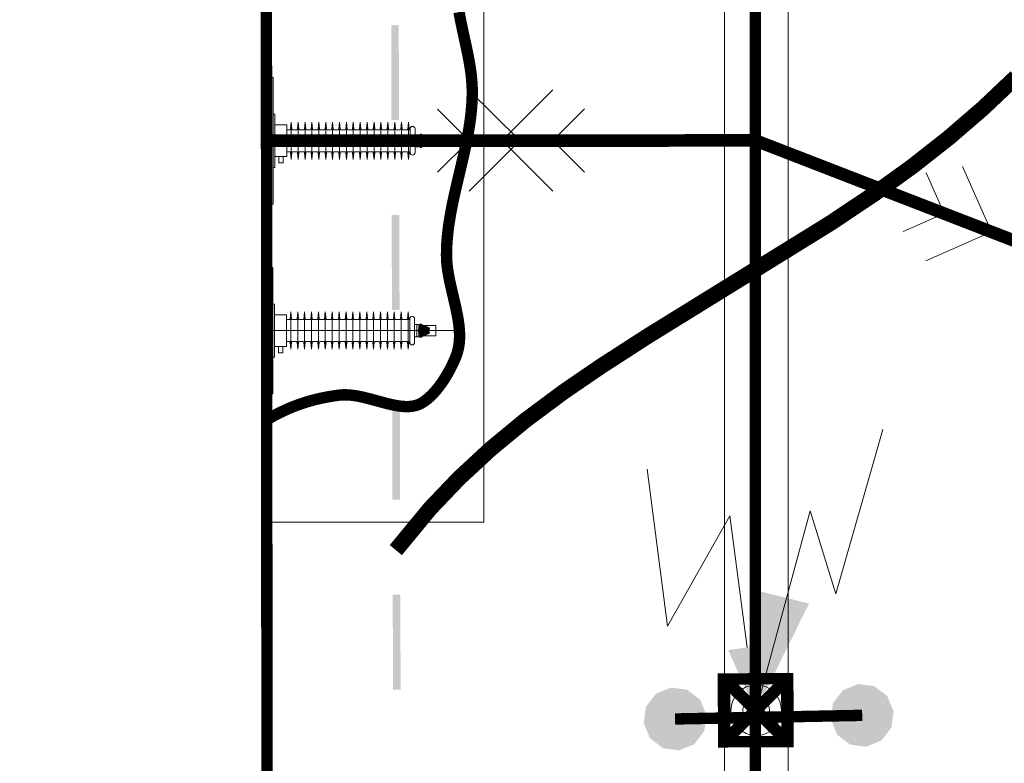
# Model space of a CAD drawing. Header units: millimetres. Extents: x 0 to 420, y 0 to 297.
# Tile 37 of 43: x 173 to 189, y 201 to 213. Entities that reach past the tile are written whole.
import ezdxf

# ---------------------------------------------------------------- set-up
doc = ezdxf.new("R2010")
doc.units = ezdxf.units.MM
for name, pattern in [('K5LT32769', [0]), ('K5LT32771', [0]), ('K5LT32772', [0]), ('K5LT_AXLED', [15.063659, 10.563659, -1.5, 1.5, -1.5]), ('K5LT_THIN', [0])]:
    doc.linetypes.add(name, pattern=pattern)
doc.layers.add('Существующее оборудование', color=7, linetype='Continuous', true_color=0x7f7f7f)
doc.layers.add('Топосъемка', color=7, linetype='Continuous', true_color=0x7f7f7f)

# ---------------------------------------------------------------- blocks, each defined once
blk = doc.blocks.new('U63')
at = {"layer": 'Существующее оборудование', "linetype": 'K5LT_THIN', "lineweight": 18}
blk.add_line((177.219, 220.506), (177.219, 171.597), dxfattribs=at)
blk = doc.blocks.new('U65')
at = {"layer": 'Существующее оборудование', "linetype": 'K5LT_THIN', "lineweight": 18}
for p, q in [((184.427, 220.264), (184.427, 183.276)), ((185.432, 183.276), (185.432, 220.264))]:
    blk.add_line(p, q, dxfattribs=at)
blk = doc.blocks.new('U90')
at = {"layer": 'Существующее оборудование', "linetype": 'K5LT_THIN', "lineweight": 18}
for p, q in [((177.275, 209.762), (177.275, 211.762)), ((177.275, 211.762), (177.295, 211.762)), ((177.295, 211.762), (177.295, 209.762)), ((177.295, 209.762), (177.275, 209.762))]:
    blk.add_line(p, q, dxfattribs=at)
blk = doc.blocks.new('U91')
at = {"layer": 'Существующее оборудование', "linetype": 'K5LT_THIN', "lineweight": 18}
for p, q in [((177.269, 206.762), (177.269, 208.762)), ((177.269, 208.762), (177.289, 208.762)), ((177.289, 208.762), (177.289, 206.762)), ((177.289, 206.762), (177.269, 206.762))]:
    blk.add_line(p, q, dxfattribs=at)
blk = doc.blocks.new('U92')
at = {"layer": 'Существующее оборудование', "linetype": 'K5LT_THIN', "lineweight": 18}
for p, q in [((180.625, 216.594), (177.219, 216.594)), ((177.219, 216.594), (177.219, 204.736)), ((180.625, 204.736), (180.625, 216.594)), ((177.219, 204.736), (180.625, 204.736))]:
    blk.add_line(p, q, dxfattribs=at)
blk = doc.blocks.new('U152')
at = {"layer": 'Существующее оборудование'}
blk.add_hatch(color=256, dxfattribs=at).paths.add_polyline_path([(184.929, 201.763), (185.764, 203.449), (184.987, 203.643)])
at = {"layer": 'Существующее оборудование', "linetype": 'K5LT_THIN', "lineweight": 18}
for p, q in [((186.19, 203.605), (186.931, 206.2)), ((184.929, 201.763), (185.782, 204.914)), ((185.782, 204.914), (186.19, 203.605))]:
    blk.add_line(p, q, dxfattribs=at)
for radius, start, end in [(0.4, 0, 180), (0.209, 0, 180), (0.4, 180, 0), (0.209, 180, 0)]:
    blk.add_arc((184.929, 201.763), radius, start, end, dxfattribs=at)
blk = doc.blocks.new('U243')
at = {"layer": 'Топосъемка'}
blk.add_hatch(color=256, dxfattribs=at).paths.add_polyline_path([(183.582, 202.121), (183.343, 202.022), (183.186, 201.816), (183.152, 201.56), (183.251, 201.321), (183.456, 201.163), (183.713, 201.129), (183.952, 201.228), (184.109, 201.433), (184.143, 201.69), (184.044, 201.929), (183.839, 202.087)])
blk = doc.blocks.new('U244')
at = {"layer": 'Топосъемка'}
blk.add_hatch(color=256, dxfattribs=at).paths.add_polyline_path([(186.539, 202.178), (186.3, 202.079), (186.142, 201.874), (186.109, 201.617), (186.207, 201.378), (186.413, 201.22), (186.669, 201.186), (186.908, 201.285), (187.066, 201.49), (187.1, 201.747), (187.001, 201.986), (186.796, 202.144)])
blk = doc.blocks.new('U278')
at = {"layer": 'Топосъемка', "linetype": 'K5LT32772', "lineweight": 20}
for p, q in [((185.383, 210.587), (188.646, 209.323)), ((188.646, 209.323), (188.189, 210.358)), ((187.615, 210.258), (187.9, 209.612)), ((187.9, 209.612), (187.253, 209.326)), ((187.611, 208.866), (188.646, 209.323))]:
    blk.add_line(p, q, dxfattribs=at)
blk = doc.blocks.new('U280')
at = {"layer": 'Топосъемка', "linetype": 'K5LT32772', "lineweight": 20}
for p, q in [((181.716, 211.565), (180.916, 210.765)), ((181.716, 210.765), (182.216, 211.266)), ((184.416, 210.767), (180.916, 210.765)), ((180.916, 210.765), (181.717, 209.965)), ((182.217, 210.266), (181.716, 210.765))]:
    blk.add_line(p, q, dxfattribs=at)
blk = doc.blocks.new('U301')
at = {"layer": 'Топосъемка', "linetype": 'K5LT32772', "lineweight": 20}
for p, q in [((180.391, 211.564), (181.192, 210.765)), ((180.392, 210.764), (179.891, 211.264)), ((177.692, 210.763), (181.192, 210.765)), ((179.892, 210.264), (180.392, 210.764)), ((181.192, 210.765), (180.392, 209.964))]:
    blk.add_line(p, q, dxfattribs=at)
blk = doc.blocks.new('U315')
at = {"layer": 'Топосъемка'}
blk.add_hatch(color=256, dxfattribs=at).paths.add_polyline_path([(185.081, 202.793), (184.486, 202.715), (184.914, 201.763)])
at = {"layer": 'Топосъемка', "linetype": 'K5LT32769', "lineweight": 18}
for p, q in [((183.529, 203.094), (183.204, 205.573)), ((184.511, 204.836), (183.529, 203.094)), ((184.784, 202.754), (184.511, 204.836))]:
    blk.add_line(p, q, dxfattribs=at)

msp = doc.modelspace()

# ---------------------------------------------------------------- hatches: boundary and pattern name
at = {"layer": 'Топосъемка'}
for points in [[(179.281187, 212.589618), (179.161182, 212.589275), (179.165343, 211.089281), (179.285328, 211.089618)], [(179.289488, 209.589624), (179.169484, 209.589281), (179.173637, 208.089306), (179.293648, 208.08963)], [(179.297789, 206.58963), (179.177796, 206.589312), (179.181937, 205.089312), (179.301949, 205.089636)], [(179.306108, 203.589642), (179.186097, 203.589318), (179.190257, 202.089324), (179.310242, 202.089661)]]:
    msp.add_hatch(color=256, dxfattribs=at).paths.add_polyline_path(points)

# ---------------------------------------------------------------- linework, layer by layer
at = {"layer": 'Существующее оборудование', "linetype": 'K5LT_THIN', "lineweight": 18}
for p, q in [((177.29522, 211.182193), (177.32522, 211.182193)), ((177.32522, 211.182193), (177.32522, 210.342193)), ((177.32522, 210.512193), (177.32522, 211.012193)), ((177.32522, 211.012193), (177.51522, 211.012193)), ((177.51522, 211.012193), (177.51522, 210.512193)), ((177.571137, 210.944719), (177.581935, 211.056464)), ((177.581935, 211.056464), (177.581935, 210.467922)), ((177.592733, 210.944719), (177.581935, 211.056464)), ((177.680153, 210.944719), (177.690952, 211.056464)), ((177.690952, 211.056464), (177.690952, 210.467922)), ((177.70175, 210.944719), (177.690952, 211.056464)), ((177.78917, 210.944719), (177.799968, 211.056464)), ((177.799968, 211.056464), (177.799968, 210.467922)), ((177.810767, 210.944719), (177.799968, 211.056464)), ((177.898187, 210.944719), (177.908985, 211.056464)), ((177.908985, 211.056464), (177.908985, 210.467922)), ((177.919784, 210.944719), (177.908985, 211.056464)), ((178.007204, 210.944719), (178.018002, 211.056464)), ((178.018002, 211.056464), (178.018002, 210.467922)), ((178.0288, 210.944719), (178.018002, 211.056464)), ((178.11622, 210.944719), (178.127019, 211.056464)), ((178.127019, 211.056464), (178.127019, 210.467922)), ((178.137817, 210.944719), (178.127019, 211.056464)), ((178.225237, 210.944719), (178.236035, 211.056464)), ((178.236035, 211.056464), (178.236035, 210.467922)), ((178.236035, 211.056464), (178.236035, 210.467922)), ((178.246834, 210.944719), (178.236035, 211.056464)), ((178.334254, 210.944719), (178.345052, 211.056464)), ((178.345052, 211.056464), (178.345052, 210.467922)), ((178.345052, 211.056464), (178.345052, 210.467922)), ((178.355851, 210.944719), (178.345052, 211.056464)), ((178.443271, 210.944719), (178.454069, 211.056464)), ((178.454069, 211.056464), (178.454069, 210.467922)), ((178.454069, 211.056464), (178.454069, 210.467922)), ((178.464867, 210.944719), (178.454069, 211.056464)), ((178.552287, 210.944719), (178.563086, 211.056464)), ((178.563086, 211.056464), (178.563086, 210.467922)), ((178.573884, 210.944719), (178.563086, 211.056464)), ((178.661304, 210.944719), (178.672102, 211.056464)), ((178.672102, 211.056464), (178.672102, 210.467922)), ((178.682901, 210.944719), (178.672102, 211.056464)), ((178.770321, 210.944719), (178.781119, 211.056464)), ((178.781119, 211.056464), (178.781119, 210.467922)), ((178.791918, 210.944719), (178.781119, 211.056464)), ((178.879338, 210.944719), (178.890136, 211.056464)), ((178.890136, 211.056464), (178.890136, 210.467922)), ((178.900934, 210.944719), (178.890136, 211.056464)), ((178.988354, 210.944719), (178.999153, 211.056464)), ((178.999153, 211.056464), (178.999153, 210.467922)), ((179.009951, 210.944719), (178.999153, 211.056464)), ((179.097371, 210.944719), (179.10817, 211.056464)), ((179.10817, 211.056464), (179.10817, 210.467922)), ((179.118968, 210.944719), (179.10817, 211.056464)), ((179.206388, 210.944719), (179.217186, 211.056464)), ((179.217186, 211.056464), (179.217186, 210.467922)), ((179.227985, 210.944719), (179.217186, 211.056464)), ((179.315405, 210.944719), (179.326203, 211.056464)), ((179.326203, 211.056464), (179.326203, 210.467922)), ((179.337001, 210.944719), (179.326203, 211.056464)), ((179.424421, 210.944719), (179.43522, 211.056464)), ((179.43522, 211.056464), (179.43522, 210.467922)), ((179.446018, 210.944719), (179.43522, 211.056464)), ((177.606112, 210.93568), (177.51522, 210.93568)), ((177.636443, 210.93568), (177.602687, 210.93568)), ((177.6702, 210.93568), (177.636443, 210.93568)), ((177.74546, 210.93568), (177.711704, 210.93568)), ((177.779216, 210.93568), (177.74546, 210.93568)), ((177.854477, 210.93568), (177.82072, 210.93568)), ((177.888233, 210.93568), (177.854477, 210.93568)), ((177.963494, 210.93568), (177.929737, 210.93568)), ((177.99725, 210.93568), (177.963494, 210.93568)), ((178.07251, 210.93568), (178.038754, 210.93568)), ((178.106267, 210.93568), (178.07251, 210.93568)), ((178.181527, 210.93568), (178.147771, 210.93568)), ((178.215283, 210.93568), (178.181527, 210.93568)), ((178.290544, 210.93568), (178.256788, 210.93568)), ((178.3243, 210.93568), (178.290544, 210.93568)), ((178.399561, 210.93568), (178.365804, 210.93568)), ((178.433317, 210.93568), (178.399561, 210.93568)), ((178.508577, 210.93568), (178.474821, 210.93568)), ((178.542334, 210.93568), (178.508577, 210.93568)), ((178.617594, 210.93568), (178.583838, 210.93568)), ((178.65135, 210.93568), (178.617594, 210.93568)), ((178.726611, 210.93568), (178.692855, 210.93568)), ((178.760367, 210.93568), (178.726611, 210.93568)), ((178.835628, 210.93568), (178.801871, 210.93568)), ((178.869384, 210.93568), (178.835628, 210.93568)), ((178.944644, 210.93568), (178.910888, 210.93568)), ((178.978401, 210.93568), (178.944644, 210.93568)), ((179.053661, 210.93568), (179.019905, 210.93568)), ((179.087417, 210.93568), (179.053661, 210.93568)), ((179.162678, 210.93568), (179.128922, 210.93568)), ((179.196434, 210.93568), (179.162678, 210.93568)), ((179.271695, 210.93568), (179.237938, 210.93568)), ((179.305451, 210.93568), (179.271695, 210.93568)), ((179.305451, 210.93568), (179.271695, 210.93568)), ((179.380711, 210.93568), (179.346955, 210.93568)), ((179.414468, 210.93568), (179.380711, 210.93568)), ((179.460641, 210.93568), (179.455972, 210.93568)), ((179.460641, 210.949717), (179.460641, 210.574669)), ((179.537973, 210.949717), (179.537973, 210.574669)), ((179.537973, 210.666185), (179.537973, 210.8582)), ((179.537973, 210.8582), (179.594589, 210.8582)), ((179.571281, 210.8582), (179.571281, 210.666185)), ((179.604589, 210.8482), (179.604589, 210.676185)), ((179.75239, 210.842193), (179.604589, 210.842193)), ((179.702973, 210.842193), (179.702973, 210.682193)), ((179.872973, 210.842193), (179.702973, 210.842193)), ((179.872973, 210.842193), (179.872973, 210.682193)), ((179.594589, 210.666185), (179.537973, 210.666185)), ((179.75239, 210.682193), (179.604589, 210.682193)), ((179.872973, 210.682193), (179.702973, 210.682193)), ((177.51522, 210.512193), (177.32522, 210.512193)), ((177.38522, 210.420193), (177.38522, 210.512193)), ((177.38522, 210.512193), (177.45522, 210.512193)), ((177.45522, 210.512193), (177.45522, 210.420193)), ((177.606112, 210.588705), (177.51522, 210.588705)), ((177.571137, 210.579667), (177.581935, 210.467922)), ((177.592733, 210.579667), (177.581935, 210.467922)), ((177.636443, 210.588705), (177.602687, 210.588705)), ((177.6702, 210.588705), (177.636443, 210.588705)), ((177.680153, 210.579667), (177.690952, 210.467922)), ((177.70175, 210.579667), (177.690952, 210.467922)), ((177.74546, 210.588705), (177.711704, 210.588705)), ((177.779216, 210.588705), (177.74546, 210.588705)), ((177.78917, 210.579667), (177.799968, 210.467922)), ((177.810767, 210.579667), (177.799968, 210.467922)), ((177.854477, 210.588705), (177.82072, 210.588705)), ((177.888233, 210.588705), (177.854477, 210.588705)), ((177.898187, 210.579667), (177.908985, 210.467922)), ((177.919784, 210.579667), (177.908985, 210.467922)), ((177.963494, 210.588705), (177.929737, 210.588705)), ((177.99725, 210.588705), (177.963494, 210.588705)), ((178.007204, 210.579667), (178.018002, 210.467922)), ((178.0288, 210.579667), (178.018002, 210.467922)), ((178.07251, 210.588705), (178.038754, 210.588705)), ((178.106267, 210.588705), (178.07251, 210.588705)), ((178.11622, 210.579667), (178.127019, 210.467922)), ((178.137817, 210.579667), (178.127019, 210.467922)), ((178.181527, 210.588705), (178.147771, 210.588705)), ((178.215283, 210.588705), (178.181527, 210.588705)), ((178.225237, 210.579667), (178.236035, 210.467922)), ((178.246834, 210.579667), (178.236035, 210.467922)), ((178.290544, 210.588705), (178.256788, 210.588705)), ((178.3243, 210.588705), (178.290544, 210.588705)), ((178.334254, 210.579667), (178.345052, 210.467922)), ((178.355851, 210.579667), (178.345052, 210.467922)), ((178.399561, 210.588705), (178.365804, 210.588705)), ((178.433317, 210.588705), (178.399561, 210.588705)), ((178.443271, 210.579667), (178.454069, 210.467922)), ((178.464867, 210.579667), (178.454069, 210.467922)), ((178.508577, 210.588705), (178.474821, 210.588705)), ((178.542334, 210.588705), (178.508577, 210.588705)), ((178.552287, 210.579667), (178.563086, 210.467922)), ((178.573884, 210.579667), (178.563086, 210.467922)), ((178.617594, 210.588705), (178.583838, 210.588705)), ((178.65135, 210.588705), (178.617594, 210.588705)), ((178.661304, 210.579667), (178.672102, 210.467922)), ((178.682901, 210.579667), (178.672102, 210.467922)), ((178.726611, 210.588705), (178.692855, 210.588705)), ((178.760367, 210.588705), (178.726611, 210.588705)), ((178.770321, 210.579667), (178.781119, 210.467922)), ((178.791918, 210.579667), (178.781119, 210.467922)), ((178.835628, 210.588705), (178.801871, 210.588705)), ((178.869384, 210.588705), (178.835628, 210.588705)), ((178.879338, 210.579667), (178.890136, 210.467922)), ((178.900934, 210.579667), (178.890136, 210.467922)), ((178.944644, 210.588705), (178.910888, 210.588705)), ((178.978401, 210.588705), (178.944644, 210.588705)), ((178.988354, 210.579667), (178.999153, 210.467922)), ((179.009951, 210.579667), (178.999153, 210.467922)), ((179.053661, 210.588705), (179.019905, 210.588705)), ((179.087417, 210.588705), (179.053661, 210.588705)), ((179.097371, 210.579667), (179.10817, 210.467922)), ((179.118968, 210.579667), (179.10817, 210.467922)), ((179.162678, 210.588705), (179.128922, 210.588705)), ((179.196434, 210.588705), (179.162678, 210.588705)), ((179.206388, 210.579667), (179.217186, 210.467922)), ((179.227985, 210.579667), (179.217186, 210.467922)), ((179.271695, 210.588705), (179.237938, 210.588705)), ((179.305451, 210.588705), (179.271695, 210.588705)), ((179.305451, 210.588705), (179.271695, 210.588705)), ((179.315405, 210.579667), (179.326203, 210.467922)), ((179.337001, 210.579667), (179.326203, 210.467922)), ((179.380711, 210.588705), (179.346955, 210.588705)), ((179.414468, 210.588705), (179.380711, 210.588705)), ((179.424421, 210.579667), (179.43522, 210.467922)), ((179.446018, 210.579667), (179.43522, 210.467922)), ((179.460641, 210.588705), (179.455972, 210.588705)), ((177.44722, 210.412193), (177.39322, 210.412193)), ((177.32522, 210.342193), (177.29522, 210.342193)), ((177.288881, 208.182193), (177.318881, 208.182193)), ((177.318881, 208.182193), (177.318881, 207.342193)), ((177.564798, 207.944719), (177.575596, 208.056464)), ((177.575596, 208.056464), (177.575596, 207.467922)), ((177.586394, 207.944719), (177.575596, 208.056464)), ((177.673814, 207.944719), (177.684613, 208.056464)), ((177.684613, 208.056464), (177.684613, 207.467922)), ((177.695411, 207.944719), (177.684613, 208.056464)), ((177.782831, 207.944719), (177.793629, 208.056464)), ((177.793629, 208.056464), (177.793629, 207.467922)), ((177.804428, 207.944719), (177.793629, 208.056464)), ((177.891848, 207.944719), (177.902646, 208.056464)), ((177.902646, 208.056464), (177.902646, 207.467922)), ((177.913445, 207.944719), (177.902646, 208.056464)), ((178.000865, 207.944719), (178.011663, 208.056464)), ((178.011663, 208.056464), (178.011663, 207.467922)), ((178.022461, 207.944719), (178.011663, 208.056464)), ((178.109881, 207.944719), (178.12068, 208.056464)), ((178.12068, 208.056464), (178.12068, 207.467922)), ((178.131478, 207.944719), (178.12068, 208.056464)), ((178.218898, 207.944719), (178.229696, 208.056464)), ((178.229696, 208.056464), (178.229696, 207.467922)), ((178.229696, 208.056464), (178.229696, 207.467922)), ((178.240495, 207.944719), (178.229696, 208.056464)), ((178.327915, 207.944719), (178.338713, 208.056464)), ((178.338713, 208.056464), (178.338713, 207.467922)), ((178.338713, 208.056464), (178.338713, 207.467922)), ((178.349512, 207.944719), (178.338713, 208.056464)), ((178.436932, 207.944719), (178.44773, 208.056464)), ((178.44773, 208.056464), (178.44773, 207.467922)), ((178.44773, 208.056464), (178.44773, 207.467922)), ((178.458528, 207.944719), (178.44773, 208.056464)), ((178.545948, 207.944719), (178.556747, 208.056464)), ((178.556747, 208.056464), (178.556747, 207.467922)), ((178.567545, 207.944719), (178.556747, 208.056464)), ((178.654965, 207.944719), (178.665763, 208.056464)), ((178.665763, 208.056464), (178.665763, 207.467922)), ((178.676562, 207.944719), (178.665763, 208.056464)), ((178.763982, 207.944719), (178.77478, 208.056464)), ((178.77478, 208.056464), (178.77478, 207.467922)), ((178.785579, 207.944719), (178.77478, 208.056464)), ((178.872999, 207.944719), (178.883797, 208.056464)), ((178.883797, 208.056464), (178.883797, 207.467922)), ((178.894595, 207.944719), (178.883797, 208.056464)), ((178.982015, 207.944719), (178.992814, 208.056464)), ((178.992814, 208.056464), (178.992814, 207.467922)), ((179.003612, 207.944719), (178.992814, 208.056464)), ((179.091032, 207.944719), (179.10183, 208.056464)), ((179.10183, 208.056464), (179.10183, 207.467922)), ((179.112629, 207.944719), (179.10183, 208.056464)), ((179.200049, 207.944719), (179.210847, 208.056464)), ((179.210847, 208.056464), (179.210847, 207.467922)), ((179.221646, 207.944719), (179.210847, 208.056464)), ((179.309066, 207.944719), (179.319864, 208.056464)), ((179.319864, 208.056464), (179.319864, 207.467922)), ((179.330662, 207.944719), (179.319864, 208.056464)), ((179.418082, 207.944719), (179.428881, 208.056464)), ((179.428881, 208.056464), (179.428881, 207.467922)), ((179.439679, 207.944719), (179.428881, 208.056464)), ((177.318881, 207.512193), (177.318881, 208.012193)), ((177.318881, 208.012193), (177.508881, 208.012193)), ((177.508881, 208.012193), (177.508881, 207.512193)), ((177.599773, 207.93568), (177.508881, 207.93568)), ((177.630104, 207.93568), (177.596348, 207.93568)), ((177.663861, 207.93568), (177.630104, 207.93568)), ((177.739121, 207.93568), (177.705365, 207.93568)), ((177.772877, 207.93568), (177.739121, 207.93568)), ((177.848138, 207.93568), (177.814381, 207.93568)), ((177.881894, 207.93568), (177.848138, 207.93568)), ((177.957155, 207.93568), (177.923398, 207.93568)), ((177.990911, 207.93568), (177.957155, 207.93568)), ((178.066171, 207.93568), (178.032415, 207.93568)), ((178.099928, 207.93568), (178.066171, 207.93568)), ((178.175188, 207.93568), (178.141432, 207.93568)), ((178.208944, 207.93568), (178.175188, 207.93568)), ((178.284205, 207.93568), (178.250448, 207.93568)), ((178.317961, 207.93568), (178.284205, 207.93568)), ((178.393222, 207.93568), (178.359465, 207.93568)), ((178.426978, 207.93568), (178.393222, 207.93568)), ((178.502238, 207.93568), (178.468482, 207.93568)), ((178.535995, 207.93568), (178.502238, 207.93568)), ((178.611255, 207.93568), (178.577499, 207.93568)), ((178.645011, 207.93568), (178.611255, 207.93568)), ((178.720272, 207.93568), (178.686515, 207.93568)), ((178.754028, 207.93568), (178.720272, 207.93568)), ((178.829289, 207.93568), (178.795532, 207.93568)), ((178.863045, 207.93568), (178.829289, 207.93568)), ((178.938305, 207.93568), (178.904549, 207.93568)), ((178.972062, 207.93568), (178.938305, 207.93568)), ((179.047322, 207.93568), (179.013566, 207.93568)), ((179.081078, 207.93568), (179.047322, 207.93568)), ((179.156339, 207.93568), (179.122582, 207.93568)), ((179.190095, 207.93568), (179.156339, 207.93568)), ((179.265356, 207.93568), (179.231599, 207.93568)), ((179.299112, 207.93568), (179.265356, 207.93568)), ((179.299112, 207.93568), (179.265356, 207.93568)), ((179.374372, 207.93568), (179.340616, 207.93568)), ((179.408129, 207.93568), (179.374372, 207.93568)), ((179.454302, 207.93568), (179.449633, 207.93568)), ((179.454302, 207.949717), (179.454302, 207.574669)), ((179.531634, 207.949717), (179.531634, 207.574669)), ((179.531634, 207.666185), (179.531634, 207.8582)), ((179.531634, 207.8582), (179.58825, 207.8582)), ((179.564942, 207.8582), (179.564942, 207.666185)), ((179.59825, 207.8482), (179.59825, 207.676185)), ((179.746051, 207.842193), (179.59825, 207.842193)), ((179.696634, 207.842193), (179.696634, 207.682193)), ((179.866634, 207.842193), (179.696634, 207.842193)), ((179.866634, 207.842193), (179.866634, 207.682193)), ((177.599773, 207.588705), (177.508881, 207.588705)), ((177.564798, 207.579667), (177.575596, 207.467922)), ((177.586394, 207.579667), (177.575596, 207.467922)), ((177.630104, 207.588705), (177.596348, 207.588705)), ((177.663861, 207.588705), (177.630104, 207.588705)), ((177.673814, 207.579667), (177.684613, 207.467922)), ((177.695411, 207.579667), (177.684613, 207.467922)), ((177.739121, 207.588705), (177.705365, 207.588705)), ((177.772877, 207.588705), (177.739121, 207.588705)), ((177.782831, 207.579667), (177.793629, 207.467922)), ((177.804428, 207.579667), (177.793629, 207.467922)), ((177.848138, 207.588705), (177.814381, 207.588705)), ((177.881894, 207.588705), (177.848138, 207.588705)), ((177.891848, 207.579667), (177.902646, 207.467922)), ((177.913445, 207.579667), (177.902646, 207.467922)), ((177.957155, 207.588705), (177.923398, 207.588705)), ((177.990911, 207.588705), (177.957155, 207.588705)), ((178.000865, 207.579667), (178.011663, 207.467922)), ((178.022461, 207.579667), (178.011663, 207.467922)), ((178.066171, 207.588705), (178.032415, 207.588705)), ((178.099928, 207.588705), (178.066171, 207.588705)), ((178.109881, 207.579667), (178.12068, 207.467922)), ((178.131478, 207.579667), (178.12068, 207.467922)), ((178.175188, 207.588705), (178.141432, 207.588705)), ((178.208944, 207.588705), (178.175188, 207.588705)), ((178.218898, 207.579667), (178.229696, 207.467922)), ((178.240495, 207.579667), (178.229696, 207.467922)), ((178.284205, 207.588705), (178.250448, 207.588705)), ((178.317961, 207.588705), (178.284205, 207.588705)), ((178.327915, 207.579667), (178.338713, 207.467922)), ((178.349512, 207.579667), (178.338713, 207.467922)), ((178.393222, 207.588705), (178.359465, 207.588705)), ((178.426978, 207.588705), (178.393222, 207.588705)), ((178.436932, 207.579667), (178.44773, 207.467922)), ((178.458528, 207.579667), (178.44773, 207.467922)), ((178.502238, 207.588705), (178.468482, 207.588705)), ((178.535995, 207.588705), (178.502238, 207.588705)), ((178.545948, 207.579667), (178.556747, 207.467922)), ((178.567545, 207.579667), (178.556747, 207.467922)), ((178.611255, 207.588705), (178.577499, 207.588705)), ((178.645011, 207.588705), (178.611255, 207.588705)), ((178.654965, 207.579667), (178.665763, 207.467922)), ((178.676562, 207.579667), (178.665763, 207.467922)), ((178.720272, 207.588705), (178.686515, 207.588705)), ((178.754028, 207.588705), (178.720272, 207.588705)), ((178.763982, 207.579667), (178.77478, 207.467922)), ((178.785579, 207.579667), (178.77478, 207.467922)), ((178.829289, 207.588705), (178.795532, 207.588705)), ((178.863045, 207.588705), (178.829289, 207.588705)), ((178.872999, 207.579667), (178.883797, 207.467922)), ((178.894595, 207.579667), (178.883797, 207.467922)), ((178.938305, 207.588705), (178.904549, 207.588705)), ((178.972062, 207.588705), (178.938305, 207.588705)), ((178.982015, 207.579667), (178.992814, 207.467922)), ((179.003612, 207.579667), (178.992814, 207.467922)), ((179.047322, 207.588705), (179.013566, 207.588705)), ((179.081078, 207.588705), (179.047322, 207.588705)), ((179.091032, 207.579667), (179.10183, 207.467922)), ((179.112629, 207.579667), (179.10183, 207.467922)), ((179.156339, 207.588705), (179.122582, 207.588705)), ((179.190095, 207.588705), (179.156339, 207.588705)), ((179.200049, 207.579667), (179.210847, 207.467922)), ((179.221646, 207.579667), (179.210847, 207.467922)), ((179.265356, 207.588705), (179.231599, 207.588705)), ((179.299112, 207.588705), (179.265356, 207.588705)), ((179.299112, 207.588705), (179.265356, 207.588705)), ((179.309066, 207.579667), (179.319864, 207.467922)), ((179.330662, 207.579667), (179.319864, 207.467922)), ((179.374372, 207.588705), (179.340616, 207.588705)), ((179.408129, 207.588705), (179.374372, 207.588705)), ((179.418082, 207.579667), (179.428881, 207.467922)), ((179.439679, 207.579667), (179.428881, 207.467922)), ((179.454302, 207.588705), (179.449633, 207.588705)), ((179.58825, 207.666185), (179.531634, 207.666185)), ((179.746051, 207.682193), (179.59825, 207.682193)), ((179.866634, 207.682193), (179.696634, 207.682193)), ((177.508881, 207.512193), (177.318881, 207.512193)), ((177.378881, 207.420193), (177.378881, 207.512193)), ((177.378881, 207.512193), (177.448881, 207.512193)), ((177.440881, 207.412193), (177.386881, 207.412193)), ((177.448881, 207.512193), (177.448881, 207.420193)), ((177.318881, 207.342193), (177.288881, 207.342193)), ((184.411348, 202.257327), (185.412315, 202.26119)), ((184.415182, 201.26383), (185.41615, 201.267693))]:
    msp.add_line(p, q, dxfattribs=at)
at = {"layer": 'Существующее оборудование', "linetype": 'K5LT_AXLED', "lineweight": 18}
for p, q in [((177.27522, 210.762193), (180.329968, 210.762193)), ((177.268881, 207.762193), (180.323629, 207.762193))]:
    msp.add_line(p, q, dxfattribs=at)
at = {"layer": 'Существующее оборудование', "linetype": 'K5LT_THIN', "const_width": 0.18}
for points in [[(177.221023, 206.367215), (177.298364, 206.411422), (177.376882, 206.453139), (177.456681, 206.492358), (177.537882, 206.529069), (177.620614, 206.563263), (177.705024, 206.594928), (177.791274, 206.624053), (177.879548, 206.650624), (177.970052, 206.674627), (178.06302, 206.696046), (178.15872, 206.714863), (178.257456, 206.731061), (178.346375, 206.743039), (178.391079, 206.746848), (178.438629, 206.747818), (178.489445, 206.745838), (178.544116, 206.740746), (178.603524, 206.732307), (178.669093, 206.720139), (178.743422, 206.703545), (178.832363, 206.68097), (178.948618, 206.64921), (179.087993, 206.611785), (179.175251, 206.591085), (179.24461, 206.577428), (179.304594, 206.568433), (179.358205, 206.56326), (179.406966, 206.561481), (179.451784, 206.562843), (179.493257, 206.567177), (179.531807, 206.574367), (179.567746, 206.584324), (179.601313, 206.596982), (179.632693, 206.612289), (179.636781, 206.614561), (179.659026, 206.627761), (179.690095, 206.648415), (179.726348, 206.675742), (179.763365, 206.707194), (179.801185, 206.743016), (179.839848, 206.783502), (179.879388, 206.828998), (179.919803, 206.879885), (179.961001, 206.936505), (180.002654, 206.998928), (180.043937, 207.06641), (180.083305, 207.136653), (180.118897, 207.206003), (180.149604, 207.271353), (180.175391, 207.331361), (180.188795, 207.36497), (180.204432, 207.409828), (180.217432, 207.456677), (180.227758, 207.505686), (180.235366, 207.557059), (180.240202, 207.611051), (180.242195, 207.667986), (180.241253, 207.728288), (180.23725, 207.792533), (180.230007, 207.861537), (180.219255, 207.936528), (180.204549, 208.019527), (180.185051, 208.114336), (180.158761, 208.230044), (180.122937, 208.381332), (180.086011, 208.546253), (180.064954, 208.656049), (180.051079, 208.745681), (180.042071, 208.824689), (180.037073, 208.896563), (180.035632, 208.958114), (180.037091, 209.051371), (180.041744, 209.148117), (180.049728, 209.248952), (180.061225, 209.354678), (180.076491, 209.466412), (180.095898, 209.585797), (180.120042, 209.715437), (180.149979, 209.859957), (180.187972, 210.029283), (180.239641, 210.248479), (180.314614, 210.57042), (180.353785, 210.754838), (180.381552, 210.902155), (180.402618, 211.031938), (180.418533, 211.150577), (180.430061, 211.261218), (180.437654, 211.365711), (180.441607, 211.465267), (180.44213, 211.560728), (180.441796, 211.581427), (180.439502, 211.64521), (180.433946, 211.725507), (180.424813, 211.813514), (180.411918, 211.908179), (180.394747, 212.011966), (180.372331, 212.129521), (180.342341, 212.272014), (180.301558, 212.457236), (180.258673, 212.661276), (180.234101, 212.795593)], [(179.702973, 210.842193), (179.693066, 210.819946), (179.686358, 210.797698), (179.682851, 210.775451), (179.682282, 210.762113), (179.683894, 210.739866), (179.688706, 210.717618), (179.696718, 210.695371), (179.702973, 210.682193)], [(179.696634, 207.842193), (179.686727, 207.819946), (179.680019, 207.797698), (179.676512, 207.775451), (179.675943, 207.762113), (179.677555, 207.739866), (179.682367, 207.717618), (179.690379, 207.695371), (179.696634, 207.682193)]]:
    msp.add_lwpolyline(points, dxfattribs=at)
at = {"layer": 'Существующее оборудование', "linetype": 'K5LT32769', "const_width": 0.18}
msp.add_lwpolyline([(185.431778, 201.267753), (184.43081, 201.26389), (184.426977, 202.257388), (185.427944, 202.26125)], close=True, dxfattribs=at)
for points in [[(185.431778, 201.267753), (184.426977, 202.257388)], [(184.43081, 201.26389), (185.427944, 202.26125)]]:
    msp.add_lwpolyline(points, dxfattribs=at)
at = {"layer": 'Существующее оборудование', "linetype": 'K5LT_THIN', "lineweight": 18}
for centre, radius, start, end in [((179.499307, 210.949717), 0.038666, 0, 180), ((177.561183, 210.94568), 0.01, 270, 354.4804247), ((177.602687, 210.94568), 0.01, 185.5195753, 270), ((177.6702, 210.94568), 0.01, 270, 354.4804247), ((177.711704, 210.94568), 0.01, 185.5195753, 270), ((177.779216, 210.94568), 0.01, 270, 354.4804247), ((177.82072, 210.94568), 0.01, 185.5195753, 270), ((177.888233, 210.94568), 0.01, 270, 354.4804247), ((177.929737, 210.94568), 0.01, 185.5195753, 270), ((177.99725, 210.94568), 0.01, 270, 354.4804247), ((178.038754, 210.94568), 0.01, 185.5195753, 270), ((178.106267, 210.94568), 0.01, 270, 354.4804247), ((178.147771, 210.94568), 0.01, 185.5195753, 270), ((178.215283, 210.94568), 0.01, 270, 354.4804247), ((178.256788, 210.94568), 0.01, 185.5195753, 270), ((178.3243, 210.94568), 0.01, 270, 354.4804247), ((178.365804, 210.94568), 0.01, 185.5195753, 270), ((178.433317, 210.94568), 0.01, 270, 354.4804247), ((178.474821, 210.94568), 0.01, 185.5195753, 270), ((178.542334, 210.94568), 0.01, 270, 354.4804247), ((178.583838, 210.94568), 0.01, 185.5195753, 270), ((178.65135, 210.94568), 0.01, 270, 354.4804247), ((178.692855, 210.94568), 0.01, 185.5195753, 270), ((178.760367, 210.94568), 0.01, 270, 354.4804247), ((178.801871, 210.94568), 0.01, 185.5195753, 270), ((178.869384, 210.94568), 0.01, 270, 354.4804247), ((178.910888, 210.94568), 0.01, 185.5195753, 270), ((178.978401, 210.94568), 0.01, 270, 354.4804247), ((179.019905, 210.94568), 0.01, 185.5195753, 270), ((179.087417, 210.94568), 0.01, 270, 354.4804247), ((179.128922, 210.94568), 0.01, 185.5195753, 270), ((179.196434, 210.94568), 0.01, 270, 354.4804247), ((179.237938, 210.94568), 0.01, 185.5195753, 270), ((179.305451, 210.94568), 0.01, 270, 354.4804247), ((179.346955, 210.94568), 0.01, 185.5195753, 270), ((179.414468, 210.94568), 0.01, 270, 354.4804247), ((179.455972, 210.94568), 0.01, 185.5195753, 270), ((179.594589, 210.8482), 0.01, 0, 90), ((179.594589, 210.676185), 0.01, 270, 0), ((177.561183, 210.578705), 0.01, 5.5195753, 90), ((177.602687, 210.578705), 0.01, 90, 174.4804247), ((177.6702, 210.578705), 0.01, 5.5195753, 90), ((177.711704, 210.578705), 0.01, 90, 174.4804247), ((177.779216, 210.578705), 0.01, 5.5195753, 90), ((177.82072, 210.578705), 0.01, 90, 174.4804247), ((177.888233, 210.578705), 0.01, 5.5195753, 90), ((177.929737, 210.578705), 0.01, 90, 174.4804247), ((177.99725, 210.578705), 0.01, 5.5195753, 90), ((178.038754, 210.578705), 0.01, 90, 174.4804247), ((178.106267, 210.578705), 0.01, 5.5195753, 90), ((178.147771, 210.578705), 0.01, 90, 174.4804247), ((178.215283, 210.578705), 0.01, 5.5195753, 90), ((178.256788, 210.578705), 0.01, 90, 174.4804247), ((178.3243, 210.578705), 0.01, 5.5195753, 90), ((178.365804, 210.578705), 0.01, 90, 174.4804247), ((178.433317, 210.578705), 0.01, 5.5195753, 90), ((178.474821, 210.578705), 0.01, 90, 174.4804247), ((178.542334, 210.578705), 0.01, 5.5195753, 90), ((178.583838, 210.578705), 0.01, 90, 174.4804247), ((178.65135, 210.578705), 0.01, 5.5195753, 90), ((178.692855, 210.578705), 0.01, 90, 174.4804247), ((178.760367, 210.578705), 0.01, 5.5195753, 90), ((178.801871, 210.578705), 0.01, 90, 174.4804247), ((178.869384, 210.578705), 0.01, 5.5195753, 90), ((178.910888, 210.578705), 0.01, 90, 174.4804247), ((178.978401, 210.578705), 0.01, 5.5195753, 90), ((179.019905, 210.578705), 0.01, 90, 174.4804247), ((179.087417, 210.578705), 0.01, 5.5195753, 90), ((179.128922, 210.578705), 0.01, 90, 174.4804247), ((179.196434, 210.578705), 0.01, 5.5195753, 90), ((179.237938, 210.578705), 0.01, 90, 174.4804247), ((179.305451, 210.578705), 0.01, 5.5195753, 90), ((179.346955, 210.578705), 0.01, 90, 174.4804247), ((179.414468, 210.578705), 0.01, 5.5195753, 90), ((179.455972, 210.578705), 0.01, 90, 174.4804247), ((179.499307, 210.574669), 0.038666, 180, 0), ((177.39322, 210.420193), 0.008, 180, 270), ((177.44722, 210.420193), 0.008, 270, 0), ((177.554844, 207.94568), 0.01, 270, 354.4804247), ((177.596348, 207.94568), 0.01, 185.5195753, 270), ((177.663861, 207.94568), 0.01, 270, 354.4804247), ((177.705365, 207.94568), 0.01, 185.5195753, 270), ((177.772877, 207.94568), 0.01, 270, 354.4804247), ((177.814381, 207.94568), 0.01, 185.5195753, 270), ((177.881894, 207.94568), 0.01, 270, 354.4804247), ((177.923398, 207.94568), 0.01, 185.5195753, 270), ((177.990911, 207.94568), 0.01, 270, 354.4804247), ((178.032415, 207.94568), 0.01, 185.5195753, 270), ((178.099928, 207.94568), 0.01, 270, 354.4804247), ((178.141432, 207.94568), 0.01, 185.5195753, 270), ((178.208944, 207.94568), 0.01, 270, 354.4804247), ((178.250448, 207.94568), 0.01, 185.5195753, 270), ((178.317961, 207.94568), 0.01, 270, 354.4804247), ((178.359465, 207.94568), 0.01, 185.5195753, 270), ((178.426978, 207.94568), 0.01, 270, 354.4804247), ((178.468482, 207.94568), 0.01, 185.5195753, 270), ((178.535995, 207.94568), 0.01, 270, 354.4804247), ((178.577499, 207.94568), 0.01, 185.5195753, 270), ((178.645011, 207.94568), 0.01, 270, 354.4804247), ((178.686515, 207.94568), 0.01, 185.5195753, 270), ((178.754028, 207.94568), 0.01, 270, 354.4804247), ((178.795532, 207.94568), 0.01, 185.5195753, 270), ((178.863045, 207.94568), 0.01, 270, 354.4804247), ((178.904549, 207.94568), 0.01, 185.5195753, 270), ((178.972062, 207.94568), 0.01, 270, 354.4804247), ((179.013566, 207.94568), 0.01, 185.5195753, 270), ((179.081078, 207.94568), 0.01, 270, 354.4804247), ((179.122582, 207.94568), 0.01, 185.5195753, 270), ((179.190095, 207.94568), 0.01, 270, 354.4804247), ((179.231599, 207.94568), 0.01, 185.5195753, 270), ((179.299112, 207.94568), 0.01, 270, 354.4804247), ((179.340616, 207.94568), 0.01, 185.5195753, 270), ((179.408129, 207.94568), 0.01, 270, 354.4804247), ((179.449633, 207.94568), 0.01, 185.5195753, 270), ((179.492968, 207.949717), 0.038666, 0, 180), ((179.58825, 207.8482), 0.01, 0, 90), ((177.554844, 207.578705), 0.01, 5.5195753, 90), ((177.596348, 207.578705), 0.01, 90, 174.4804247), ((177.663861, 207.578705), 0.01, 5.5195753, 90), ((177.705365, 207.578705), 0.01, 90, 174.4804247), ((177.772877, 207.578705), 0.01, 5.5195753, 90), ((177.814381, 207.578705), 0.01, 90, 174.4804247), ((177.881894, 207.578705), 0.01, 5.5195753, 90), ((177.923398, 207.578705), 0.01, 90, 174.4804247), ((177.990911, 207.578705), 0.01, 5.5195753, 90), ((178.032415, 207.578705), 0.01, 90, 174.4804247), ((178.099928, 207.578705), 0.01, 5.5195753, 90), ((178.141432, 207.578705), 0.01, 90, 174.4804247), ((178.208944, 207.578705), 0.01, 5.5195753, 90), ((178.250448, 207.578705), 0.01, 90, 174.4804247), ((178.317961, 207.578705), 0.01, 5.5195753, 90), ((178.359465, 207.578705), 0.01, 90, 174.4804247), ((178.426978, 207.578705), 0.01, 5.5195753, 90), ((178.468482, 207.578705), 0.01, 90, 174.4804247), ((178.535995, 207.578705), 0.01, 5.5195753, 90), ((178.577499, 207.578705), 0.01, 90, 174.4804247), ((178.645011, 207.578705), 0.01, 5.5195753, 90), ((178.686515, 207.578705), 0.01, 90, 174.4804247), ((178.754028, 207.578705), 0.01, 5.5195753, 90), ((178.795532, 207.578705), 0.01, 90, 174.4804247), ((178.863045, 207.578705), 0.01, 5.5195753, 90), ((178.904549, 207.578705), 0.01, 90, 174.4804247), ((178.972062, 207.578705), 0.01, 5.5195753, 90), ((179.013566, 207.578705), 0.01, 90, 174.4804247), ((179.081078, 207.578705), 0.01, 5.5195753, 90), ((179.122582, 207.578705), 0.01, 90, 174.4804247), ((179.190095, 207.578705), 0.01, 5.5195753, 90), ((179.231599, 207.578705), 0.01, 90, 174.4804247), ((179.299112, 207.578705), 0.01, 5.5195753, 90), ((179.340616, 207.578705), 0.01, 90, 174.4804247), ((179.408129, 207.578705), 0.01, 5.5195753, 90), ((179.449633, 207.578705), 0.01, 90, 174.4804247), ((179.492968, 207.574669), 0.038666, 180, 0), ((179.58825, 207.676185), 0.01, 270, 0), ((177.386881, 207.420193), 0.008, 180, 270), ((177.440881, 207.420193), 0.008, 270, 0)]:
    msp.add_arc(centre, radius, start, end, dxfattribs=at)
at = {"layer": 'Топосъемка', "linetype": 'K5LT32769', "const_width": 0.18}
for points in [[(134.388461, 220.513938), (128.893515, 220.506265), (128.930196, 171.780086), (177.218949, 171.597194), (177.184822, 220.573702)], [(185.416149, 201.267691), (184.415181, 201.263828), (184.411348, 202.257326), (185.412315, 202.261188)]]:
    msp.add_lwpolyline(points, close=True, dxfattribs=at)
for points in [[(184.919071, 219.772639), (184.913749, 201.762508), (184.917179, 183.772463)], [(185.416149, 201.267691), (184.411348, 202.257326)], [(184.415181, 201.263828), (185.412315, 202.261188)], [(186.604258, 201.682053), (183.647508, 201.624874)]]:
    msp.add_lwpolyline(points, dxfattribs=at)
at = {"layer": 'Топосъемка', "linetype": 'K5LT32771', "const_width": 0.25}
msp.add_lwpolyline([(179.235195, 204.293665), (179.779314, 204.953872), (180.2361, 205.431567), (180.734566, 205.893091), (181.28006, 206.343536), (181.887764, 206.795489), (182.470251, 207.194145), (183.199662, 207.665505), (186.105298, 209.462294), (186.788222, 209.918645), (187.396766, 210.357532), (187.973759, 210.811266), (188.516395, 211.279286), (189.034735, 211.770294)], dxfattribs=at)
at = {"layer": 'Топосъемка', "linetype": 'K5LT32772', "const_width": 0.2}
for points in [[(184.916409, 210.767574), (177.191659, 210.762191)], [(184.916409, 210.767574), (211.112415, 200.619363)]]:
    msp.add_lwpolyline(points, dxfattribs=at)

# ---------------------------------------------------------------- block references
at = {"layer": 'Существующее оборудование'}
for name in ['U63', 'U65', 'U92', 'U90', 'U91', 'U152']:
    msp.add_blockref(name, (0, 0), dxfattribs=at)
at = {"layer": 'Топосъемка'}
for name in ['U301', 'U280', 'U278', 'U315', 'U243', 'U244']:
    msp.add_blockref(name, (0, 0), dxfattribs=at)

doc.saveas('drawing.dxf')
